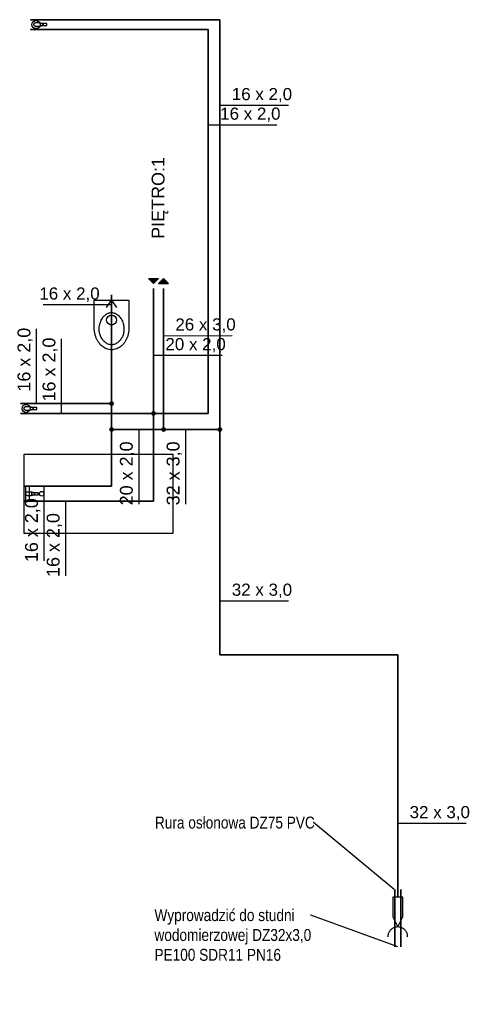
# Model space of a CAD drawing. Extents: x -69357 to 44456, y -75057 to 4617.
# Tile 3 of 23: x -69274 to -68824, y -73034 to -72041. Entities that reach past the tile are written whole.
import ezdxf
from ezdxf import colors
from ezdxf.entities.mleader import LeaderData, LeaderLine
from ezdxf.lldxf.tags import DXFTag
from ezdxf.math import Vec2, Vec3

# ---------------------------------------------------------------- set-up
doc = ezdxf.new("R2010")
doc.units = 0
for name, color, linetype, lineweight in [('IS_Ciepła_woda', 1, 'DASHDOT', 35), ('IS_dodatkowe', 1, 'Continuous', 35), ('IS_opisy', 7, 'Continuous', 15), ('IS_Zimna_woda', 5, 'SOLID', 35)]:
    doc.layers.add(name, color=color, linetype=linetype, lineweight=lineweight)
for name, color, linetype in [('IS_Grafika', 18, 'SOLID'), ('IS_Inne_Urzadzenia_Wodociag', 18, 'SOLID'), ('IS_Odbiorniki', 18, 'SOLID'), ('IS_Opisy_działek_Wodociag', 18, 'SOLID')]:
    doc.layers.add(name, color=color, linetype=linetype)
doc.styles.add('Opisowy', font='arial.ttf')
doc.styles.get("Standard").update_dxf_attribs({"font": 'arial.ttf'})
tags = doc.linetypes.add('DASHDOT', pattern=[20, 10, -5, 0, -5]).pattern_tags.tags
tags[10:11] = [DXFTag(74, 4), DXFTag(75, 0), DXFTag(340, '0'), DXFTag(46, 0.0), DXFTag(50, 0.0), DXFTag(44, 0.0), DXFTag(45, 0.0)]
tags[8:9] = [DXFTag(74, 4), DXFTag(75, 0), DXFTag(340, '0'), DXFTag(46, 0.0), DXFTag(50, 0.0), DXFTag(44, 0.0), DXFTag(45, 0.0)]
tags[6:7] = [DXFTag(74, 4), DXFTag(75, 0), DXFTag(340, '0'), DXFTag(46, 0.0), DXFTag(50, 0.0), DXFTag(44, 0.0), DXFTag(45, 0.0)]
tags[4:5] = [DXFTag(74, 4), DXFTag(75, 0), DXFTag(340, '0'), DXFTag(46, 0.0), DXFTag(50, 0.0), DXFTag(44, 0.0), DXFTag(45, 0.0)]
tags = doc.linetypes.add('SOLID', pattern=[10, 10, 0]).pattern_tags.tags
tags[6:7] = [DXFTag(74, 4), DXFTag(75, 0), DXFTag(340, '0'), DXFTag(46, 0.0), DXFTag(50, 0.0), DXFTag(44, 0.0), DXFTag(45, 0.0)]
tags[4:5] = [DXFTag(74, 4), DXFTag(75, 0), DXFTag(340, '0'), DXFTag(46, 0.0), DXFTag(50, 0.0), DXFTag(44, 0.0), DXFTag(45, 0.0)]

# ---------------------------------------------------------------- blocks, each defined once
blk = doc.blocks.new('_None')

msp = doc.modelspace()

# ---------------------------------------------------------------- hatches: boundary and pattern name
at = {"layer": 'IS_Grafika'}
for points in [[(-69134.4, -72302.3), (-69139.4, -72307.3), (-69144.4, -72302.3)], [(-69124.4, -72307.3), (-69129.4, -72302.3), (-69134.4, -72307.3)]]:
    msp.add_hatch(color=256, dxfattribs=at).paths.add_polyline_path(points)
h = msp.add_hatch(color=1, dxfattribs=at)
edge = h.paths.add_edge_path()
edge.add_arc((-69139.4, -72438.27), 2.4, 90, 450)
at = {"layer": 'IS_Odbiorniki'}
h = msp.add_hatch(color=5, dxfattribs=at)
edge = h.paths.add_edge_path()
edge.add_arc((-69072.48, -72454.54), 2.4, 90, 450)
at = {"layer": 'IS_Opisy_działek_Wodociag'}
h = msp.add_hatch(color=5, dxfattribs=at)
edge = h.paths.add_edge_path()
edge.add_arc((-69181.7, -72428.33), 2.4, 90, 450)
h = msp.add_hatch(color=5, dxfattribs=at)
edge = h.paths.add_edge_path()
edge.add_arc((-69181.7, -72454.54), 2.4, 90, 450)
h = msp.add_hatch(color=5, dxfattribs=at)
edge = h.paths.add_edge_path()
edge.add_arc((-69129.2, -72454.54), 2.4, 90, 450)

# ---------------------------------------------------------------- linework, layer by layer
at = {"layer": 'IS_Ciepła_woda'}
for p, q in [((-69084.18, -72051.27), (-69263.59, -72051.27)), ((-69084.18, -72438.27), (-69084.18, -72051.27)), ((-69139.4, -72312.3), (-69139.4, -72438.27)), ((-69273.59, -72438.27), (-69139.4, -72438.27)), ((-69139.4, -72438.27), (-69139.4, -72526.79)), ((-69139.4, -72438.27), (-69084.18, -72438.27)), ((-69139.4, -72526.79), (-69269.79, -72526.79))]:
    msp.add_line(p, q, dxfattribs=at)
at = {"layer": 'IS_dodatkowe'}
for p, q in [((-68896.12, -72918.2), (-68896.12, -72976.15)), ((-68890.12, -72918.2), (-68890.12, -72976.15))]:
    msp.add_line(p, q, dxfattribs=at)
at = {"layer": 'IS_Grafika'}
for p, q in [((-69139.4, -72307.3), (-69144.4, -72302.3)), ((-69144.4, -72302.3), (-69134.4, -72302.3)), ((-69134.4, -72302.3), (-69139.4, -72307.3)), ((-69129.4, -72302.3), (-69134.4, -72307.3)), ((-69134.4, -72302.3), (-69134.4, -72302.3)), ((-69134.4, -72307.3), (-69124.4, -72307.3)), ((-69124.4, -72307.3), (-69129.4, -72302.3)), ((-69124.4, -72307.3), (-69124.4, -72307.3))]:
    msp.add_line(p, q, dxfattribs=at)
at = {"layer": 'IS_Inne_Urzadzenia_Wodociag', "color": 5}
for p, q in [((-68888.12, -72926.01), (-68898.12, -72926.01)), ((-68898.12, -72926.01), (-68898.12, -72946.01)), ((-68888.12, -72946.01), (-68888.12, -72926.01)), ((-68888.12, -72926.01), (-68888.12, -72926.01)), ((-68898.12, -72946.01), (-68893.12, -72956.01)), ((-68893.12, -72956.01), (-68888.12, -72946.01))]:
    msp.add_line(p, q, dxfattribs=at)
for points in [[(-68893.12, -72956.01), (-68893.61, -72956.01), (-68894.59, -72956.08), (-68896.01, -72956.4), (-68897.35, -72956.91), (-68898.58, -72957.59), (-68899.7, -72958.44), (-68900.69, -72959.43), (-68901.54, -72960.55), (-68902.22, -72961.79), (-68902.73, -72963.12), (-68903.05, -72964.54), (-68903.12, -72965.52), (-68903.12, -72966.01)], [(-68883.12, -72966.01), (-68883.12, -72965.52), (-68883.19, -72964.54), (-68883.51, -72963.12), (-68884.02, -72961.79), (-68884.7, -72960.55), (-68885.55, -72959.43), (-68886.54, -72958.44), (-68887.66, -72957.59), (-68888.89, -72956.91), (-68890.23, -72956.4), (-68891.65, -72956.08), (-68892.63, -72956.01), (-68893.12, -72956.01)]]:
    msp.add_open_spline(points, degree=3, knots=[0, 0, 0, 0, 1.481711, 2.926863, 4.347651, 5.753333, 7.150901, 8.545924, 9.943491, 11.349173, 12.769962, 14.215114, 15.696825, 15.696825, 15.696825, 15.696825], dxfattribs=at)
at = {"layer": 'IS_Odbiorniki'}
for p, q in [((-69247.07, -72045.28), (-69253.78, -72045.28)), ((-69253.78, -72045.28), (-69253.78, -72047.27)), ((-69253.78, -72047.27), (-69247.07, -72047.27)), ((-69247.07, -72047.27), (-69247.07, -72045.28)), ((-69247.07, -72047.27), (-69247.07, -72047.27)), ((-69186.69, -72331.66), (-69181.7, -72324.16)), ((-69181.7, -72319.16), (-69181.7, -72324.16)), ((-69181.7, -72324.16), (-69176.69, -72331.66)), ((-69181.7, -72334.16), (-69181.7, -72331.66)), ((-69257.07, -72432.28), (-69263.78, -72432.28)), ((-69263.78, -72432.28), (-69263.78, -72434.27)), ((-69263.78, -72434.27), (-69257.07, -72434.27)), ((-69257.07, -72434.27), (-69257.07, -72432.28)), ((-69257.07, -72434.27), (-69257.07, -72434.27)), ((-69269.79, -72479.29), (-69119.79, -72479.29)), ((-69269.79, -72559.29), (-69269.79, -72479.29)), ((-69269.79, -72479.29), (-69269.79, -72479.29)), ((-69119.79, -72479.29), (-69119.79, -72559.29)), ((-69269.79, -72512.29), (-69269.79, -72511.29)), ((-69269.79, -72511.29), (-69268.29, -72511.29)), ((-69268.29, -72512.29), (-69269.79, -72512.29)), ((-69268.29, -72511.29), (-69268.29, -72512.29)), ((-69268.29, -72512.29), (-69268.29, -72512.29)), ((-69269.79, -72527.29), (-69269.79, -72526.29)), ((-69269.79, -72526.29), (-69268.29, -72526.29)), ((-69268.29, -72527.29), (-69269.79, -72527.29)), ((-69268.29, -72526.29), (-69268.29, -72527.29)), ((-69268.29, -72527.29), (-69268.29, -72527.29)), ((-69255.79, -72518.29), (-69262.29, -72518.29)), ((-69262.29, -72518.29), (-69262.29, -72520.29)), ((-69262.29, -72520.29), (-69255.79, -72520.29)), ((-69255.79, -72520.29), (-69255.79, -72518.29)), ((-69255.79, -72520.29), (-69255.79, -72520.29)), ((-69119.79, -72559.29), (-69269.79, -72559.29))]:
    msp.add_line(p, q, dxfattribs=at)
for centre, major_axis in [((-69257.91, -72046.3), (4.08, 0)), ((-69181.7, -72344.16), (5.01, 0)), ((-69267.91, -72433.3), (4.08, 0)), ((-69252.15, -72519.29), (0, 2.35))]:
    msp.add_ellipse(centre, major_axis=major_axis, ratio=1, dxfattribs=at)
for points, knots in [([(-69259.98, -72046.28), (-69259.98, -72046.19), (-69259.96, -72046), (-69259.89, -72045.74), (-69259.77, -72045.48), (-69259.62, -72045.24), (-69259.44, -72045.01), (-69259.23, -72044.81), (-69258.99, -72044.63), (-69258.74, -72044.49), (-69258.47, -72044.38), (-69258.2, -72044.31), (-69258.01, -72044.29), (-69257.91, -72044.29)], [0, 0, 0, 0, 0.271425, 0.546649, 0.827367, 1.113556, 1.404027, 1.696914, 1.990094, 2.281571, 2.569879, 2.854507, 3.136391, 3.136391, 3.136391, 3.136391]), ([(-69257.91, -72048.26), (-69258.01, -72048.26), (-69258.2, -72048.25), (-69258.47, -72048.18), (-69258.74, -72048.07), (-69258.99, -72047.92), (-69259.23, -72047.75), (-69259.44, -72047.54), (-69259.62, -72047.32), (-69259.77, -72047.07), (-69259.89, -72046.82), (-69259.96, -72046.55), (-69259.98, -72046.37), (-69259.98, -72046.28)], [0, 0, 0, 0, 0.281885, 0.566513, 0.85482, 1.146298, 1.439477, 1.732365, 2.022836, 2.309024, 2.589742, 2.864967, 3.136391, 3.136391, 3.136391, 3.136391]), ([(-69257.91, -72044.29), (-69257.86, -72044.29), (-69257.77, -72044.29), (-69257.63, -72044.29), (-69257.48, -72044.29), (-69257.32, -72044.29), (-69257.16, -72044.29), (-69256.98, -72044.29), (-69256.79, -72044.29), (-69256.58, -72044.29), (-69256.35, -72044.29), (-69256.11, -72044.29), (-69255.94, -72044.29), (-69255.85, -72044.29)], [0, 0, 0, 0, 0.141211, 0.28475, 0.432944, 0.58812, 0.752608, 0.928734, 1.118825, 1.325211, 1.550217, 1.796173, 2.065404, 2.065404, 2.065404, 2.065404]), ([(-69255.85, -72048.26), (-69255.89, -72048.26), (-69255.99, -72048.26), (-69256.13, -72048.26), (-69256.28, -72048.26), (-69256.44, -72048.26), (-69256.6, -72048.26), (-69256.78, -72048.26), (-69256.97, -72048.26), (-69257.18, -72048.26), (-69257.4, -72048.26), (-69257.65, -72048.26), (-69257.82, -72048.26), (-69257.91, -72048.26)], [0, 0, 0, 0, 0.141211, 0.28475, 0.432944, 0.58812, 0.752608, 0.928734, 1.118825, 1.325211, 1.550217, 1.796173, 2.065404, 2.065404, 2.065404, 2.065404]), ([(-69255.85, -72044.29), (-69255.61, -72044.29), (-69255.15, -72044.31), (-69254.46, -72044.37), (-69253.79, -72044.48), (-69253.16, -72044.63), (-69252.58, -72044.8), (-69252.05, -72045), (-69251.6, -72045.22), (-69251.22, -72045.46), (-69250.93, -72045.72), (-69250.73, -72045.98), (-69250.68, -72046.18), (-69250.68, -72046.28)], [0, 0, 0, 0, 0.702582, 1.396527, 2.072634, 2.721358, 3.333079, 3.898418, 4.408712, 4.856877, 5.2392, 5.559355, 5.836677, 5.836677, 5.836677, 5.836677]), ([(-69250.68, -72046.28), (-69250.68, -72046.37), (-69250.73, -72046.57), (-69250.93, -72046.84), (-69251.22, -72047.09), (-69251.6, -72047.33), (-69252.05, -72047.55), (-69252.58, -72047.75), (-69253.16, -72047.93), (-69253.79, -72048.07), (-69254.46, -72048.18), (-69255.15, -72048.25), (-69255.61, -72048.26), (-69255.85, -72048.26)], [0, 0, 0, 0, 0.277322, 0.597477, 0.9798, 1.427965, 1.938259, 2.503598, 3.115319, 3.764043, 4.44015, 5.134095, 5.836677, 5.836677, 5.836677, 5.836677]), ([(-69199.2, -72352.16), (-69199.2, -72352.15), (-69199.2, -72352.09), (-69199.2, -72351.91), (-69199.2, -72351.46), (-69199.2, -72350.64), (-69199.2, -72349.32), (-69199.2, -72347.36), (-69199.2, -72344.65), (-69199.2, -72341.05), (-69199.2, -72336.44), (-69199.2, -72330.7), (-69199.2, -72326.48), (-69199.2, -72324.16)], [0, 0, 0, 0, 0.021037, 0.168295, 0.567994, 1.346356, 2.629602, 4.543952, 7.215627, 10.770849, 15.335838, 21.036814, 28, 28, 28, 28]), ([(-69199.2, -72324.16), (-69197.77, -72324.16), (-69195.13, -72324.16), (-69191.44, -72324.16), (-69188.24, -72324.16), (-69185.4, -72324.16), (-69182.78, -72324.16), (-69180.24, -72324.16), (-69177.65, -72324.16), (-69174.86, -72324.16), (-69171.73, -72324.16), (-69168.14, -72324.16), (-69165.58, -72324.16), (-69164.2, -72324.16)], [0, 0, 0, 0, 4.274981, 7.918858, 11.069121, 13.863261, 16.438768, 18.933133, 21.483847, 24.2284, 27.304282, 30.848986, 35, 35, 35, 35]), ([(-69164.2, -72324.16), (-69164.2, -72326.4), (-69164.2, -72330.43), (-69164.2, -72335.83), (-69164.2, -72340.02), (-69164.2, -72343.18), (-69164.2, -72345.5), (-69164.2, -72347.18), (-69164.2, -72348.38), (-69164.2, -72349.31), (-69164.2, -72350.16), (-69164.2, -72351.09), (-69164.2, -72351.77), (-69164.2, -72352.16)], [0, 0, 0, 0, 6.737791, 12.075883, 16.201352, 19.301277, 21.562735, 23.172802, 24.318557, 25.187077, 25.96544, 26.840721, 28, 28, 28, 28]), ([(-69194.19, -72353.66), (-69194.19, -72352.77), (-69194.1, -72351.05), (-69193.69, -72348.56), (-69193.02, -72346.25), (-69192.14, -72344.14), (-69191.05, -72342.26), (-69189.79, -72340.61), (-69188.38, -72339.22), (-69186.84, -72338.11), (-69185.19, -72337.28), (-69183.47, -72336.77), (-69182.28, -72336.66), (-69181.7, -72336.66)], [0, 0, 0, 0, 2.653831, 5.171757, 7.564384, 9.840362, 12.007145, 14.072009, 16.043366, 17.932381, 19.754842, 21.533085, 23.297545, 23.297545, 23.297545, 23.297545]), ([(-69181.7, -72336.66), (-69181.11, -72336.66), (-69179.92, -72336.78), (-69178.19, -72337.32), (-69176.55, -72338.19), (-69175.01, -72339.35), (-69173.6, -72340.78), (-69172.34, -72342.46), (-69171.26, -72344.36), (-69170.37, -72346.46), (-69169.71, -72348.73), (-69169.29, -72351.15), (-69169.19, -72352.81), (-69169.19, -72353.66)], [0, 0, 0, 0, 1.765585, 3.552282, 5.393148, 7.308851, 9.310391, 11.402137, 13.584538, 15.856368, 18.216537, 20.665584, 23.206893, 23.206893, 23.206893, 23.206893]), ([(-69181.7, -72374.16), (-69182.51, -72374.16), (-69184.15, -72374), (-69186.55, -72373.31), (-69188.84, -72372.21), (-69190.99, -72370.73), (-69192.97, -72368.9), (-69194.75, -72366.74), (-69196.28, -72364.29), (-69197.53, -72361.57), (-69198.47, -72358.62), (-69199.06, -72355.45), (-69199.2, -72353.27), (-69199.2, -72352.16)], [0, 0, 0, 0, 2.447033, 4.91566, 7.439138, 10.03873, 12.726732, 15.509667, 18.391215, 21.374736, 24.4654, 27.671942, 31.008057, 31.008057, 31.008057, 31.008057]), ([(-69181.7, -72369.16), (-69182.28, -72369.16), (-69183.47, -72369.03), (-69185.19, -72368.5), (-69186.83, -72367.66), (-69188.37, -72366.54), (-69189.78, -72365.18), (-69191.04, -72363.61), (-69192.12, -72361.86), (-69193.01, -72359.96), (-69193.68, -72357.93), (-69194.1, -72355.82), (-69194.19, -72354.38), (-69194.19, -72353.66)], [0, 0, 0, 0, 1.765469, 3.549847, 5.38091, 7.271903, 9.22522, 11.236067, 13.295584, 15.393445, 17.520097, 19.668832, 21.837822, 21.837822, 21.837822, 21.837822]), ([(-69164.2, -72352.16), (-69164.2, -72353.31), (-69164.32, -72355.55), (-69164.91, -72358.79), (-69165.85, -72361.78), (-69167.11, -72364.51), (-69168.64, -72366.94), (-69170.42, -72369.07), (-69172.4, -72370.86), (-69174.55, -72372.3), (-69176.85, -72373.35), (-69179.24, -72374.01), (-69180.88, -72374.16), (-69181.7, -72374.16)], [0, 0, 0, 0, 3.448607, 6.723853, 9.846743, 12.834356, 15.70064, 18.457582, 21.116743, 23.691147, 26.19745, 28.658257, 31.104254, 31.104254, 31.104254, 31.104254]), ([(-69169.19, -72353.66), (-69169.19, -72354.38), (-69169.29, -72355.82), (-69169.71, -72357.93), (-69170.38, -72359.96), (-69171.27, -72361.86), (-69172.35, -72363.61), (-69173.61, -72365.18), (-69175.02, -72366.54), (-69176.56, -72367.66), (-69178.2, -72368.5), (-69179.92, -72369.03), (-69181.11, -72369.16), (-69181.7, -72369.16)], [0, 0, 0, 0, 2.16899, 4.317725, 6.444376, 8.542237, 10.601755, 12.612602, 14.565919, 16.456912, 18.287975, 20.072352, 21.837822, 21.837822, 21.837822, 21.837822]), ([(-69269.98, -72433.28), (-69269.98, -72433.19), (-69269.96, -72433), (-69269.89, -72432.74), (-69269.77, -72432.48), (-69269.62, -72432.24), (-69269.44, -72432.01), (-69269.23, -72431.81), (-69268.99, -72431.63), (-69268.74, -72431.49), (-69268.47, -72431.38), (-69268.2, -72431.31), (-69268.01, -72431.29), (-69267.91, -72431.29)], [0, 0, 0, 0, 0.271425, 0.546649, 0.827367, 1.113556, 1.404027, 1.696914, 1.990094, 2.281571, 2.569879, 2.854507, 3.136391, 3.136391, 3.136391, 3.136391]), ([(-69267.91, -72435.26), (-69268.01, -72435.26), (-69268.2, -72435.25), (-69268.47, -72435.18), (-69268.74, -72435.07), (-69268.99, -72434.92), (-69269.23, -72434.75), (-69269.44, -72434.54), (-69269.62, -72434.32), (-69269.77, -72434.07), (-69269.89, -72433.82), (-69269.96, -72433.55), (-69269.98, -72433.37), (-69269.98, -72433.28)], [0, 0, 0, 0, 0.281885, 0.566513, 0.85482, 1.146298, 1.439477, 1.732365, 2.022836, 2.309024, 2.589742, 2.864967, 3.136391, 3.136391, 3.136391, 3.136391]), ([(-69267.91, -72431.29), (-69267.86, -72431.29), (-69267.77, -72431.29), (-69267.63, -72431.29), (-69267.48, -72431.29), (-69267.32, -72431.29), (-69267.16, -72431.29), (-69266.98, -72431.29), (-69266.79, -72431.29), (-69266.58, -72431.29), (-69266.35, -72431.29), (-69266.11, -72431.29), (-69265.94, -72431.29), (-69265.85, -72431.29)], [0, 0, 0, 0, 0.141211, 0.28475, 0.432944, 0.58812, 0.752608, 0.928734, 1.118825, 1.325211, 1.550217, 1.796173, 2.065404, 2.065404, 2.065404, 2.065404]), ([(-69265.85, -72435.26), (-69265.89, -72435.26), (-69265.99, -72435.26), (-69266.13, -72435.26), (-69266.28, -72435.26), (-69266.44, -72435.26), (-69266.6, -72435.26), (-69266.78, -72435.26), (-69266.97, -72435.26), (-69267.18, -72435.26), (-69267.4, -72435.26), (-69267.65, -72435.26), (-69267.82, -72435.26), (-69267.91, -72435.26)], [0, 0, 0, 0, 0.141211, 0.28475, 0.432944, 0.58812, 0.752608, 0.928734, 1.118825, 1.325211, 1.550217, 1.796173, 2.065404, 2.065404, 2.065404, 2.065404]), ([(-69265.85, -72431.29), (-69265.61, -72431.29), (-69265.15, -72431.31), (-69264.46, -72431.37), (-69263.79, -72431.48), (-69263.16, -72431.63), (-69262.58, -72431.8), (-69262.05, -72432), (-69261.6, -72432.22), (-69261.22, -72432.46), (-69260.93, -72432.72), (-69260.73, -72432.98), (-69260.68, -72433.18), (-69260.68, -72433.28)], [0, 0, 0, 0, 0.702582, 1.396527, 2.072634, 2.721358, 3.333079, 3.898418, 4.408712, 4.856877, 5.2392, 5.559355, 5.836677, 5.836677, 5.836677, 5.836677]), ([(-69260.68, -72433.28), (-69260.68, -72433.37), (-69260.73, -72433.57), (-69260.93, -72433.84), (-69261.22, -72434.09), (-69261.6, -72434.33), (-69262.05, -72434.55), (-69262.58, -72434.75), (-69263.16, -72434.93), (-69263.79, -72435.07), (-69264.46, -72435.18), (-69265.15, -72435.25), (-69265.61, -72435.26), (-69265.85, -72435.26)], [0, 0, 0, 0, 0.277322, 0.597477, 0.9798, 1.427965, 1.938259, 2.503598, 3.115319, 3.764043, 4.44015, 5.134095, 5.836677, 5.836677, 5.836677, 5.836677]), ([(-69268.29, -72527.29), (-69268.29, -72526.93), (-69268.29, -72526.13), (-69268.29, -72524.84), (-69268.29, -72523.38), (-69268.29, -72521.79), (-69268.29, -72520.13), (-69268.29, -72518.45), (-69268.29, -72516.79), (-69268.29, -72515.2), (-69268.29, -72513.74), (-69268.29, -72512.45), (-69268.29, -72511.65), (-69268.29, -72511.29)], [0, 0, 0, 0, 1.082645, 2.38843, 3.867769, 5.471074, 7.14876, 8.85124, 10.528926, 12.132231, 13.61157, 14.917355, 16, 16, 16, 16]), ([(-69268.29, -72511.29), (-69268.29, -72511.29), (-69268.27, -72511.29), (-69268.24, -72511.29), (-69268.17, -72511.29), (-69268.09, -72511.29), (-69267.98, -72511.29), (-69267.84, -72511.29), (-69267.68, -72511.29), (-69267.49, -72511.29), (-69267.28, -72511.29), (-69267.05, -72511.29), (-69266.88, -72511.29), (-69266.79, -72511.29)], [0, 0, 0, 0, 0.012397, 0.049587, 0.11157, 0.198347, 0.309917, 0.446281, 0.607438, 0.793388, 1.004132, 1.239669, 1.5, 1.5, 1.5, 1.5]), ([(-69268.29, -72519.29), (-69268.29, -72519.2), (-69268.28, -72519.02), (-69268.21, -72518.75), (-69268.1, -72518.49), (-69267.95, -72518.24), (-69267.77, -72518.02), (-69267.57, -72517.81), (-69267.34, -72517.63), (-69267.1, -72517.49), (-69266.84, -72517.38), (-69266.57, -72517.31), (-69266.38, -72517.29), (-69266.29, -72517.29)], [0, 0, 0, 0, 0.273037, 0.549292, 0.830058, 1.115075, 1.403036, 1.692041, 1.980001, 2.265018, 2.545785, 2.82204, 3.095076, 3.095076, 3.095076, 3.095076]), ([(-69266.79, -72511.29), (-69266.67, -72511.29), (-69266.42, -72511.3), (-69266.08, -72511.33), (-69265.79, -72511.4), (-69265.53, -72511.5), (-69265.32, -72511.64), (-69265.14, -72511.81), (-69265.01, -72512.03), (-69264.91, -72512.28), (-69264.84, -72512.58), (-69264.8, -72512.92), (-69264.79, -72513.16), (-69264.79, -72513.29)], [0, 0, 0, 0, 0.384885, 0.724568, 1.024891, 1.293879, 1.542296, 1.783488, 2.031905, 2.300893, 2.601217, 2.940899, 3.325784, 3.325784, 3.325784, 3.325784]), ([(-69266.29, -72517.29), (-69266.25, -72517.29), (-69266.16, -72517.29), (-69266.02, -72517.29), (-69265.87, -72517.29), (-69265.72, -72517.29), (-69265.56, -72517.29), (-69265.39, -72517.29), (-69265.2, -72517.29), (-69265, -72517.29), (-69264.79, -72517.29), (-69264.55, -72517.29), (-69264.38, -72517.29), (-69264.29, -72517.29)], [0, 0, 0, 0, 0.136739, 0.275733, 0.419234, 0.569497, 0.728775, 0.899324, 1.083396, 1.283246, 1.501127, 1.739294, 2, 2, 2, 2]), ([(-69264.79, -72513.29), (-69264.79, -72513.59), (-69264.79, -72514.22), (-69264.79, -72515.22), (-69264.79, -72516.31), (-69264.79, -72517.48), (-69264.79, -72518.68), (-69264.79, -72519.9), (-69264.79, -72521.1), (-69264.79, -72522.27), (-69264.79, -72523.36), (-69264.79, -72524.36), (-69264.79, -72524.99), (-69264.79, -72525.29)], [0, 0, 0, 0, 0.888054, 1.897821, 3.002254, 4.174305, 5.386927, 6.613073, 7.825695, 8.997746, 10.102179, 11.111946, 12, 12, 12, 12]), ([(-69264.29, -72517.29), (-69264.07, -72517.29), (-69263.62, -72517.31), (-69262.95, -72517.38), (-69262.31, -72517.48), (-69261.7, -72517.63), (-69261.13, -72517.8), (-69260.62, -72518.01), (-69260.18, -72518.23), (-69259.81, -72518.47), (-69259.53, -72518.73), (-69259.34, -72519), (-69259.29, -72519.2), (-69259.29, -72519.29)], [0, 0, 0, 0, 0.680365, 1.352598, 2.007974, 2.637404, 3.231713, 3.781963, 4.279934, 4.718988, 5.095816, 5.41425, 5.692788, 5.692788, 5.692788, 5.692788]), ([(-69266.29, -72521.29), (-69266.38, -72521.29), (-69266.57, -72521.27), (-69266.84, -72521.2), (-69267.1, -72521.09), (-69267.34, -72520.95), (-69267.57, -72520.77), (-69267.77, -72520.56), (-69267.95, -72520.34), (-69268.1, -72520.09), (-69268.21, -72519.83), (-69268.28, -72519.56), (-69268.29, -72519.38), (-69268.29, -72519.29)], [0, 0, 0, 0, 0.273037, 0.549292, 0.830058, 1.115075, 1.403036, 1.692041, 1.980001, 2.265018, 2.545785, 2.82204, 3.095076, 3.095076, 3.095076, 3.095076]), ([(-69266.79, -72527.29), (-69266.88, -72527.29), (-69267.05, -72527.29), (-69267.28, -72527.29), (-69267.49, -72527.29), (-69267.68, -72527.29), (-69267.84, -72527.29), (-69267.98, -72527.29), (-69268.09, -72527.29), (-69268.17, -72527.29), (-69268.24, -72527.29), (-69268.27, -72527.29), (-69268.29, -72527.29), (-69268.29, -72527.29)], [0, 0, 0, 0, 0.260331, 0.495868, 0.706612, 0.892562, 1.053719, 1.190083, 1.301653, 1.38843, 1.450413, 1.487603, 1.5, 1.5, 1.5, 1.5]), ([(-69264.79, -72525.29), (-69264.79, -72525.38), (-69264.8, -72525.56), (-69264.84, -72525.83), (-69264.91, -72526.09), (-69265.01, -72526.34), (-69265.15, -72526.56), (-69265.32, -72526.77), (-69265.53, -72526.95), (-69265.78, -72527.1), (-69266.08, -72527.21), (-69266.42, -72527.28), (-69266.67, -72527.29), (-69266.79, -72527.29)], [0, 0, 0, 0, 0.272276, 0.542692, 0.810227, 1.07504, 1.338798, 1.604973, 1.87895, 2.16785, 2.480019, 2.824368, 3.209791, 3.209791, 3.209791, 3.209791]), ([(-69264.29, -72521.29), (-69264.34, -72521.29), (-69264.45, -72521.29), (-69264.62, -72521.29), (-69264.8, -72521.29), (-69264.99, -72521.29), (-69265.19, -72521.29), (-69265.39, -72521.29), (-69265.6, -72521.29), (-69265.79, -72521.29), (-69265.97, -72521.29), (-69266.14, -72521.29), (-69266.24, -72521.29), (-69266.29, -72521.29)], [0, 0, 0, 0, 0.148009, 0.316304, 0.500376, 0.695718, 0.897821, 1.102179, 1.304282, 1.499624, 1.683696, 1.851991, 2, 2, 2, 2]), ([(-69259.29, -72519.29), (-69259.29, -72519.38), (-69259.34, -72519.58), (-69259.53, -72519.85), (-69259.81, -72520.11), (-69260.18, -72520.35), (-69260.62, -72520.57), (-69261.13, -72520.78), (-69261.7, -72520.95), (-69262.31, -72521.1), (-69262.95, -72521.2), (-69263.62, -72521.27), (-69264.07, -72521.29), (-69264.29, -72521.29)], [0, 0, 0, 0, 0.278538, 0.596972, 0.9738, 1.412854, 1.910826, 2.461075, 3.055384, 3.684814, 4.34019, 5.012423, 5.692788, 5.692788, 5.692788, 5.692788])]:
    msp.add_open_spline(points, degree=3, knots=knots, dxfattribs=at)
at = {"layer": 'IS_Opisy_działek_Wodociag'}
for p, q in [((-69072.48, -72127.6), (-69003.33, -72127.6)), ((-69084.18, -72147.33), (-69015.03, -72147.33)), ((-69181.7, -72328.68), (-69250.85, -72328.68)), ((-69257.57, -72428.33), (-69257.57, -72353.18)), ((-69232.36, -72438.27), (-69232.36, -72363.12)), ((-69129.33, -72359.92), (-69060.18, -72359.82)), ((-69139.4, -72379.7), (-69070.25, -72379.7)), ((-69154.33, -72454.54), (-69154.33, -72529.69)), ((-69107.18, -72454.54), (-69107.18, -72529.69)), ((-69250.01, -72511.79), (-69250.01, -72586.94)), ((-69228.16, -72526.79), (-69228.16, -72601.94)), ((-69072.48, -72627.28), (-69003.33, -72627.28)), ((-68893.12, -72851.53), (-68823.97, -72851.53))]:
    msp.add_line(p, q, dxfattribs=at)
at = {"layer": 'IS_Zimna_woda'}
for p, q in [((-69072.48, -72041.33), (-69263.59, -72041.33)), ((-69072.48, -72454.54), (-69072.48, -72041.33)), ((-69181.7, -72428.33), (-69181.7, -72318.66)), ((-69129.2, -72454.54), (-69129.4, -72312.3)), ((-69273.59, -72428.33), (-69181.7, -72428.33)), ((-69181.7, -72454.54), (-69181.7, -72428.33)), ((-69181.7, -72511.79), (-69181.7, -72454.54)), ((-69129.2, -72454.54), (-69181.7, -72454.54)), ((-69072.48, -72454.54), (-69129.2, -72454.54)), ((-69072.48, -72681.58), (-69072.48, -72454.54)), ((-69269.79, -72511.79), (-69181.7, -72511.79)), ((-68893.12, -72681.58), (-69072.48, -72681.58)), ((-68893.12, -72926.01), (-68893.12, -72681.58))]:
    msp.add_line(p, q, dxfattribs=at)

# ---------------------------------------------------------------- texts
at = {"layer": 'IS_Grafika', "insert": (-69124.4, -72262.3), "char_height": 12.96, "attachment_point": 7, "rotation": 90}
msp.add_mtext('\\fArial|b0|i0;PIĘTRO:1', dxfattribs=at)
at = {"layer": 'IS_Opisy_działek_Wodociag', "char_height": 12.24}
for s, insert, attachment_point in [('\\fArial|b0|i0;16 x 2,0', (-69060.48, -72124.72), 7), ('\\fArial|b0|i0;16 x 2,0', (-69072.18, -72144.45), 7), ('\\fArial|b0|i0;16 x 2,0', (-69193.7, -72325.8), 9), ('\\fArial|b0|i0;20 x 2,0', (-69127.4, -72376.82), 7), ('\\fArial|b0|i0;32 x 3,0', (-69060.48, -72624.4), 7), ('\\fArial|b0|i0;32 x 3,0', (-68881.12, -72848.65), 7)]:
    msp.add_mtext(s, dxfattribs=dict(at, insert=insert, attachment_point=attachment_point))
at = {"layer": 'IS_Opisy_działek_Wodociag'}
for s, insert, char_height, attachment_point, rotation in [('\\fArial|b0|i0;26 x 3,0', (-69117.34, -72357.02), 12.24, 7, 0.1), ('\\fArial|b0|i0;16 x 2,0', (-69261.17, -72416.33), 12.96, 7, 90), ('\\fArial|b0|i0;16 x 2,0', (-69235.96, -72426.27), 12.96, 7, 90), ('\\fArial|b0|i0;20 x 2,0', (-69157.93, -72466.54), 12.96, 9, 90), ('\\fArial|b0|i0;32 x 3,0', (-69110.78, -72466.54), 12.96, 9, 90), ('\\fArial|b0|i0;16 x 2,0', (-69253.61, -72523.79), 12.96, 9, 90), ('\\fArial|b0|i0;16 x 2,0', (-69231.76, -72538.79), 12.96, 9, 90)]:
    msp.add_mtext(s, dxfattribs=dict(at, insert=insert, char_height=char_height, attachment_point=attachment_point, rotation=rotation))

# ---------------------------------------------------------------- leaders
at = {"layer": 'IS_opisy', "lineweight": 25}
ml = msp.add_multileader_mtext('Standard', dxfattribs=at)
ml.set_content('{\\fArial Narrow|b0|i0|c238|p34;Rura osłonowa DZ75 PVC}', color=256, style='Opisowy')
ml.set_leader_properties()
ml.set_arrow_properties(name='NONE')
ml.build(insert=Vec2(0, 0))
ml.multileader.update_dxf_attribs({"dogleg_length": 0.1, "arrow_head_size": 0.615})
ctx = ml.context
ctx.base_point, ctx.char_height, ctx.arrow_head_size, ctx.landing_gap_size, ctx.plane_origin = Vec3(-69138.02, -72850.9), 12, 0.615, 0.0615, Vec3(-68699.9, -73174.18)
notes = []
notes.append((ctx, [(1, (1, 1, 0), (-68978.22, -72850.9), (-1, 0), 0.1, [(0, [(-68896.65, -72918.2)], 0, [])])]))
ctx.mtext.insert, ctx.mtext.width, ctx.mtext.flow_direction = Vec3(-69137.96, -72844.8), 159.5875, 5
ml = msp.add_multileader_mtext('Standard', dxfattribs=at)
ml.set_content('{\\fArial Narrow|b0|i0|c238|p34;Wyprowadzić do studni wodomierzowej DZ32x3,0 PE100 SDR11 PN16 }', color=256, style='Opisowy')
ml.set_leader_properties()
ml.set_arrow_properties(name='NONE')
ml.build(insert=Vec2(0, 0))
ml.multileader.update_dxf_attribs({"dogleg_length": 0.1, "arrow_head_size": 0.615})
ctx = ml.context
ctx.base_point, ctx.char_height, ctx.arrow_head_size, ctx.landing_gap_size, ctx.plane_origin = Vec3(-69138.51, -72944.24), 12, 0.615, 0.0615, Vec3(-68696.37, -73232.12)
notes.append((ctx, [(1, (1, 1, 0), (-68980.84, -72944.24), (-1, 0), 0.1, [(0, [(-68893.12, -72976.15)], 0, [])])]))
ctx.mtext.insert, ctx.mtext.width, ctx.mtext.flow_direction = Vec3(-69138.45, -72938.14), 159.5875, 5
for ctx, leaders in notes:
    for number, flags, end, landing, length, lines in leaders:
        leader = LeaderData()
        leader.index, (leader.has_last_leader_line, leader.has_dogleg_vector, leader.attachment_direction) = number, flags
        leader.last_leader_point, leader.dogleg_vector, leader.dogleg_length = Vec3(end), Vec3(landing), length
        for number, points, colour, breaks in lines:
            line = LeaderLine()
            line.index, line.vertices, line.color, line.breaks = number, Vec3.list(points), colors.encode_raw_color(colour), breaks
            leader.lines.append(line)
        ctx.leaders.append(leader)

doc.saveas('drawing.dxf')
